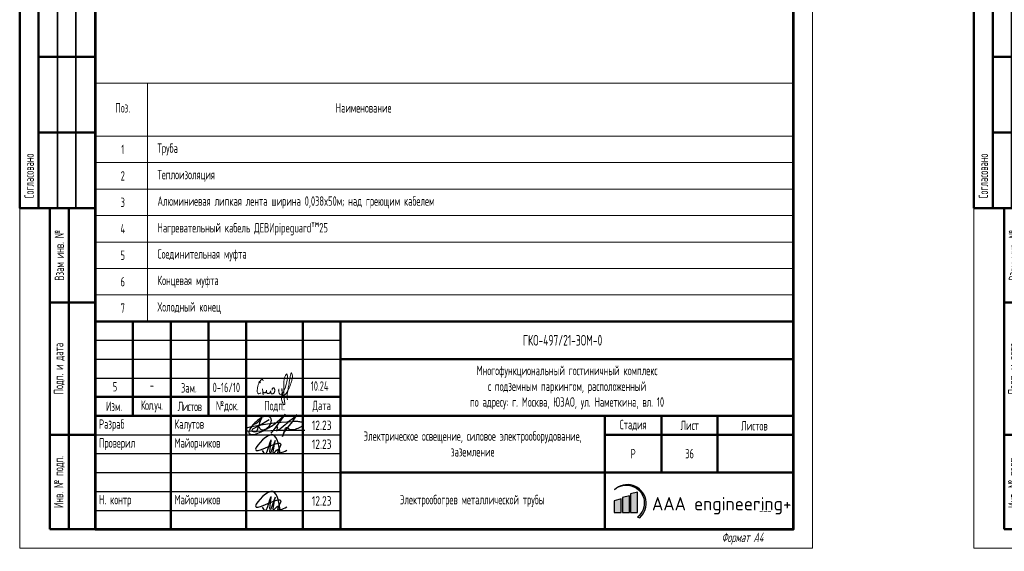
# Model space of a CAD drawing. Header units: millimetres. Extents: x -101899 to 582947, y -77476 to 345289.
# Tile 41 of 100: x 244863 to 270945, y -44328 to -30262. Entities that reach past the tile are written whole.
import ezdxf

# ---------------------------------------------------------------- set-up
doc = ezdxf.new("R2010")
doc.units = ezdxf.units.MM
doc.layers.add('A-____-NOTE-TEXT', color=5, linetype='Continuous', lineweight=5, true_color=0x0000ff)
doc.layers.add('pecat', color=7, linetype='Continuous')
for name, color, linetype, lineweight in [('ДЕВИ', 7, 'Continuous', 0), ('текст', 7, 'Continuous', 20), ('ФОРМАТ', 7, 'Continuous', 18)]:
    doc.layers.add(name, color=color, linetype=linetype, lineweight=lineweight)
doc.styles.add('$_Electrical_gost', font='cs_gost2304.shx', dxfattribs={"width": 0.8})
doc.styles.add('ДЕВИ', font='CS_Gost2304.shx', dxfattribs={"width": 0.8})
doc.styles.add('ЕСКД', font='cs_gost2304.shx', dxfattribs={"oblique": 15, "height": 2.5})
doc.styles.add('ЭН', font='GOST_Common.ttf')

# ---------------------------------------------------------------- blocks, each defined once
blk = doc.blocks.new('А.Майорчиков')
at = {"layer": 'pecat', "color": 0, "linetype": 'ByBlock', "lineweight": -2}
for points in [[(9.15, 0.19), (6.53, 5.2), (2.48, 0.9), (9.34, 2.54), (8.41, 0.28), (10.98, 0.93)], [(4.13, 0.87), (4.88, 0.03), (6.46, 3.37), (6.66, 3.84)], [(7.72, 3.61), (6.35, 0.21), (6.57, 3.01), (6.66, 3.84)], [(7.72, 3.61), (7.56, 0.35), (8.6, 1.07), (9.07, 0.08), (9.15, 0.19)]]:
    blk.add_spline(points, degree=3, dxfattribs=at)
blk = doc.blocks.new('Штамп 3')
at = {"true_color": 0x504d51}
h = blk.add_hatch(color=251, dxfattribs=at)
h.dxf.hatch_style = 1
h.paths.add_polyline_path([(137.54, 10.47, -1.033512), (143.66, 3.22), (144.25, 3.04, 1.014927)])
h = blk.add_hatch(color=251, dxfattribs=at)
h.dxf.hatch_style = 1
h.paths.add_polyline_path([(139.35, 8.01), (137.5, 7.53), (137.5, 4.41), (139.35, 4.41)])
at = {"true_color": 0x4b2401}
h = blk.add_hatch(color=38, dxfattribs=at)
h.dxf.hatch_style = 1
h.paths.add_polyline_path([(141.51, 8.85), (139.66, 8.38), (139.66, 4.41), (141.51, 4.41)])
at = {"true_color": 0x139b48}
h = blk.add_hatch(color=114, dxfattribs=at)
h.dxf.hatch_style = 1
h.paths.add_polyline_path([(143.68, 9.85), (141.83, 9.38), (141.83, 4.41), (143.68, 4.41)])
at = {"linetype": 'ByBlock', "lineweight": 25}
blk.add_line((135, 0), (135, 0), dxfattribs=at)
at = {"color": 5, "ltscale": 100}
for points in [[(43.28, 27.38, 0.103904), (43.61, 26.69, 0.235071), (44.38, 26.28, 0.161521), (45.57, 26.81, 0.128808), (46.54, 27.99, 0.085182), (46.66, 28.82, 0.175378), (46.38, 29.61, 0.191596), (45.16, 29.94, 0.119018), (43.97, 29.48, 0.027118), (42.7, 28.54, 0.092445), (41.23, 26.84, 0.062634), (40.74, 25.89, 0.335684), (40.97, 25.21, 0.174698), (42.44, 25.15), (44.15, 25.89, 0.034647), (46.69, 27.31), (47.64, 28), (48.92, 29.08), (50.31, 30.49), (47.42, 26.46), (46.54, 25.39), (48.03, 27.11, -0.763325), (48.26, 27.01, -0.065177), (48.21, 26.72), (48.01, 26.02, 0.052351), (49.3, 26.83), (50.32, 27.69, 0.026697), (51.22, 28.47), (52.49, 29.48), (53.41, 30.32), (52.14, 28.45), (50.92, 26.96), (50.06, 25.73), (49.59, 24.51), (50.42, 26.7, -0.553862), (51.03, 26.84, 0.092612), (51.49, 26.49, 0.087518), (52.39, 26.36, 0.069253), (53.77, 26.75), (54.45, 27.11, 0.092964), (55.08, 27.61, 0.484334), (54.76, 28.29, 0.050486), (53.71, 28.47, 0.039715), (52.14, 28.45), (49.26, 28.25), (47.98, 28.16), (43.93, 27.58), (40.97, 26.99), (40.04, 26.73, 0.32462), (39.87, 26.35, 0.275801), (40.35, 26.05), (42.4, 25.92), (46.49, 26.17), (48.37, 26.19), (50.82, 26.22), (52.6, 26.25), (55.53, 26.2)], [(41.88, 27.72, 0.186939), (44.01, 29.4, 0.016559), (42.83, 26.04, -0.458633), (41.69, 25.89, -0.463695), (41.8, 26.56), (43.59, 27.58), (46.05, 29.06)]]:
    blk.add_lwpolyline(points, format="xyb", dxfattribs=at)
at = {"color": 251, "true_color": 0x504d51}
blk.add_lwpolyline([(137.54, 10.47, -1.033512), (143.66, 3.22), (144.25, 3.04, 1.014927), (137.54, 10.47)], format="xyb", dxfattribs=at)
blk.add_lwpolyline([(137.5, 4.41), (139.35, 4.41), (139.35, 8.01), (137.5, 7.53)], close=True, dxfattribs=at)
at = {"color": 38, "true_color": 0x4b2401}
blk.add_lwpolyline([(139.66, 4.41), (141.51, 4.41), (141.51, 8.85), (139.66, 8.38)], close=True, dxfattribs=at)
at = {"color": 114, "true_color": 0x139b48}
blk.add_lwpolyline([(141.83, 4.41), (143.68, 4.41), (143.68, 9.85), (141.83, 9.38)], close=True, dxfattribs=at)
at = {"layer": 'A-____-NOTE-TEXT'}
for points, knots in [([(44.53, 39.28), (44.49, 39.43), (44.4, 39.78), (44.11, 39.68), (43.84, 39.45), (43.63, 39.23), (43.58, 38.99), (43.67, 38.54), (43.83, 38.88), (43.61, 39.2), (43.45, 39.01), (43.3, 38.55), (43.18, 38.23), (43.08, 37.93), (43.03, 37.52), (42.98, 37.09), (42.91, 36.62), (42.96, 36.22), (43.17, 35.89), (43.48, 35.7), (43.74, 35.95), (43.88, 36.08)], [0, 0, 0, 0, 0.00156145, 0.00237391, 0.00318637, 0.00426225, 0.00533812, 0.00576408, 0.00720477, 0.00786618, 0.00889718, 0.00992817, 0.01103358, 0.01213898, 0.01353242, 0.01492586, 0.01652142, 0.01811698, 0.01894265, 0.01976832, 0.02164005, 0.02164005, 0.02164005, 0.02164005]), ([(48.75, 37.09), (48.7, 37.05), (48.57, 36.95), (48.63, 36.52), (48.59, 36.03), (49.14, 35.51), (49.57, 35.95), (49.51, 36.46), (49.47, 37.89), (49.46, 36.19), (49.63, 35.67), (49.68, 35.38), (49.27, 35.28), (50.23, 36.8), (50.37, 37.75), (50.97, 39.29), (50.92, 41.89), (49.94, 39.75), (50.01, 38.17), (49.88, 35.84), (50.17, 34.09), (50.27, 33.12), (49.99, 32.66), (49.36, 34.06), (49.38, 34.61), (49.34, 35.4), (50.05, 35.34), (50.78, 36.08), (51.39, 37.28), (51.82, 38.53), (52.18, 39.71), (52.33, 40.51), (51.91, 41.77), (51.4, 38.97), (51.25, 37.73), (50.74, 35.55), (50.86, 34.63), (50.91, 34.28)], [0, 0, 0, 0, 0.171393, 0.462094, 1.155737, 1.720369, 2.134476, 2.581555, 3.413728, 4.727463, 4.955197, 5.268252, 5.386123, 5.974734, 8.275816, 9.709852, 11.379458, 12.738559, 14.08585, 16.758326, 19.400492, 19.4584, 19.701898, 20.658885, 22.005926, 22.211787, 22.746414, 23.520346, 25.302356, 26.708962, 27.532365, 28.93512, 29.430518, 30.452004, 33.845551, 35.598043, 36.6598, 36.6598, 36.6598, 36.6598]), ([(44.33, 37.12), (44.34, 36.99), (44.39, 36.61), (44.46, 36.08), (44.5, 35.72), (44.52, 35.51), (44.45, 35.73), (44.39, 36.07), (44.41, 36.29), (44.58, 36.24), (44.82, 36.11), (45.03, 36.08), (45.22, 36.26), (45.35, 36.56), (45.44, 36.91), (45.38, 36.75), (45.33, 36.42), (45.33, 36.24), (45.46, 36.06), (45.66, 35.94), (45.87, 35.9), (46.09, 35.95), (46.27, 36.07), (46.39, 36.24), (46.45, 36.44), (46.49, 36.8), (46.47, 36.56), (46.49, 36.24), (46.53, 36.04), (46.62, 35.87), (46.81, 35.79), (47.06, 35.82), (47.27, 35.92), (47.4, 36.07), (47.48, 36.24), (47.53, 36.42), (47.56, 36.6), (47.58, 36.79), (47.57, 36.99), (47.51, 37.17), (47.4, 37.33), (47.22, 37.47), (47, 37.39), (46.85, 37.11), (46.88, 36.89), (46.89, 36.76)], [0, 0, 0, 0, 0.00129405, 0.00258809, 0.00323512, 0.00420565, 0.00547717, 0.00607914, 0.0066811, 0.00758406, 0.00823518, 0.00880474, 0.0093743, 0.01024675, 0.01089139, 0.01218066, 0.01264098, 0.01336454, 0.01415422, 0.01479727, 0.01544031, 0.01613694, 0.01683356, 0.01735602, 0.01787849, 0.01835135, 0.01966146, 0.0200997, 0.02060927, 0.02137362, 0.02213797, 0.02294275, 0.02354633, 0.0242984, 0.02484929, 0.02540017, 0.02595105, 0.02656826, 0.02718548, 0.0278027, 0.02841992, 0.02901094, 0.02976194, 0.0305756, 0.03182741, 0.03182741, 0.03182741, 0.03182741])]:
    blk.add_open_spline(points, degree=3, knots=knots, dxfattribs=at)
at = {"layer": 'ФОРМАТ', "lineweight": 50}
for p, q in [((10, 55), (10, 30)), ((20, 0), (20, 55)), ((30, 55), (30, 30)), ((40, 0), (40, 55)), ((55, 55), (55, 0)), ((65, 0), (65, 55)), ((65, 45), (185, 45)), ((0, 35), (65, 35)), ((0, 30), (185, 30)), ((135, 30), (135, 0)), ((150, 15), (150, 30)), ((164.88, 30), (164.88, 15)), ((135, 25), (185, 25)), ((65, 15), (185, 15))]:
    blk.add_line(p, q, dxfattribs=at)
at = {"layer": 'ФОРМАТ', "lineweight": 30}
for p, q in [((0, 50), (65, 50)), ((0, 45), (65, 45)), ((0, 40), (65, 40)), ((0, 25), (65, 25)), ((0, 20), (65, 20)), ((0, 15), (65, 15)), ((0, 10), (65, 10)), ((0, 5), (65, 5))]:
    blk.add_line(p, q, dxfattribs=at)
at = {"layer": 'ФОРМАТ', "lineweight": 15}
blk.add_line((150, 30), (135, 30), dxfattribs=at)
at = {"layer": 'ФОРМАТ', "lineweight": 50}
blk.add_lwpolyline([(185, 0), (0, 0), (0, 55), (185, 55)], close=True, dxfattribs=at)
at = {"color": 5, "ltscale": 100, "xscale": 0.96, "yscale": 0.96, "zscale": 0.96}
for p in [(40.23, 20), (40.23, 5)]:
    blk.add_blockref('А.Майорчиков', p, dxfattribs=at)
at = {"insert": (147.49, 8.5), "char_height": 3.5, "attachment_point": 1, "style": 'ЭН'}
blk.add_mtext('AAA engineering+', dxfattribs=at)
at = {"layer": 'текст', "char_height": 2.5, "style": '$_Electrical_gost'}
for s, insert, width, attachment_point in [('{\\H1.125x;ГКО-497/21-ЭОМ-0}', (113.3, 50), 34.3745, 4), ('Многофункциональный гостиничный комплекс\\Pс подземным паркингом, расположенный\\Pпо адресу: г. Москва, ЮЗАО, ул. Наметкина, вл. 10', (125, 37.5), 109.4637, 5), ('-', (14.48, 39.38), 2.8011, 1), ('Зам.', (22.74, 37.41), 5.9535, 4), ('{\\W0.7;0-16/10}', (31.1, 37.51), 7.9811, 4), ('Изм.', (5, 32.5), 10, 5), ('№док.', (35, 32.5), 10, 5), ('Подп.', (47.5, 32.5), 15, 5), ('Дата', (60, 32.5), 10, 5), ('{\\T0.9;Кол.уч.}', (15, 32.5), 10, 5), ('{\\T0.9;Листов}', (25, 32.5), 10, 5), (' Разраб', (0, 27.5), 20, 4), (' Калутов', (20, 27.5), 20, 4), ('{\\W0.9;12.23}', (60, 27.5), 10, 5), ('Стадия', (142.5, 27.5), 15, 5), ('Лист', (157.5, 27.5), 15, 5), ('Листов', (174.63, 27.37), 20, 5), ('Электрическое освещение, силовое электрооборудование,\\Pзаземление', (100, 22.58), 70, 5), (' Проверил', (0, 22.5), 20, 4), ('{\\W0.9;12.23}', (60, 22.5), 10, 5), (' Майорчиков', (20, 22.5), 20, 4), ('Р', (142.5, 20), 15, 5), (' Н. контр', (0, 7.5), 20, 4), ('{\\W0.9;12.23}', (60, 7.5), 10, 5), (' Майорчиков', (20, 7.5), 20, 4)]:
    blk.add_mtext(s, dxfattribs=dict(at, insert=insert, width=width, attachment_point=attachment_point))
at = {"layer": 'текст', "char_height": 2.5, "attachment_point": 1, "style": '$_Electrical_gost'}
for s, width, insert in [('\\pxsm1.5;10.24', 5.8481, (57.1, 39.14)), ('\\pxsm1.5;5', 2.5, (4.66, 38.96))]:
    blk.add_mtext_dynamic_manual_height_columns(s, width=width, gutter_width=1000, heights=[0], dxfattribs=dict(at, insert=insert))
blk = doc.blocks.new('*U352')
at = {"layer": 'ФОРМАТ', "lineweight": 50}
for p, q in [((5, 155), (5, 90)), ((5, 145), (20, 145)), ((5, 130), (20, 130)), ((5, 110), (20, 110)), ((8, 65), (8, 90)), ((13, 5), (13, 90)), ((8, 30), (8, 65)), ((8, 65), (20, 65)), ((8, 5), (8, 30)), ((8, 30), (20, 30)), ((20, 5), (8, 5))]:
    blk.add_line(p, q, dxfattribs=at)
at = {"layer": 'ФОРМАТ', "lineweight": 35}
for p, q in [((10, 155), (10, 90)), ((14.84, 155), (14.84, 90)), ((8, 90), (20, 90)), ((8, 90), (20, 90))]:
    blk.add_line(p, q, dxfattribs=at)
at = {"layer": 'ФОРМАТ'}
blk.add_lwpolyline([(0, 297), (210, 297), (210, 0), (0, 0)], close=True, dxfattribs=at)
at = {"layer": 'ФОРМАТ', "lineweight": 53}
blk.add_lwpolyline([(20, 5), (205, 5), (205, 292), (20, 292)], close=True, dxfattribs=at)
at = {"layer": 'ФОРМАТ', "lineweight": 50}
blk.add_lwpolyline([(20, 90), (0, 90), (0, 155), (20, 155)], dxfattribs=at)
at = {"layer": 'ФОРМАТ', "lineweight": 15, "char_height": 2.5, "rotation": 90, "style": '$_Electrical_gost'}
for s, insert, width, attachment_point in [('\\pxl1,t1;Согласовано', (2.5, 90), 65, 4), ('Взам инв. №', (10.5, 77.5), 25, 5), ('Подп. и дата', (10.5, 47.5), 35, 5), ('Инв. № подп.', (10.5, 17.5), 25, 5)]:
    blk.add_mtext(s, dxfattribs=dict(at, insert=insert, width=width, attachment_point=attachment_point))
at = {"layer": 'ФОРМАТ', "lineweight": 15, "insert": (180.87, 2.5), "char_height": 2.5, "width": 24.296, "attachment_point": 4, "style": '$_Electrical_gost'}
blk.add_mtext('\\pi5;{\\Q15;Формат А4}', dxfattribs=at)

msp = doc.modelspace()

# ---------------------------------------------------------------- linework, layer by layer
at = {"layer": 'ДЕВИ', "lineweight": 5}
for p, q in [((248247.3, -31944.3), (248247.3, -33344.3)), ((248247.1, -32644.3), (248247.1, -38244.3)), ((246862.6, -33344.3), (265362.6, -33344.3)), ((246862.8, -34044.3), (265362.8, -34044.3)), ((246862.8, -34744.3), (265362.8, -34744.3)), ((246862.8, -35444.3), (265362.8, -35444.3)), ((246862.8, -36144.3), (265362.8, -36144.3)), ((246862.8, -36144.3), (265362.8, -36144.3)), ((246862.8, -36844.3), (265362.8, -36844.3)), ((246862.8, -37544.3), (265362.8, -37544.3))]:
    msp.add_line(p, q, dxfattribs=at)
at = {"layer": 'ДЕВИ', "color": 7, "lineweight": 5}
msp.add_lwpolyline([(246862.8, -31944.3), (265362.8, -31944.3)], dxfattribs=at)

# ---------------------------------------------------------------- block references
at = {"xscale": 100, "yscale": 100, "zscale": 100}
for name, p in [('*U352', (244862.8, -44244.3)), ('*U352', (270139.6, -44244.3)), ('Штамп 3', (246862.8, -43744.3))]:
    msp.add_blockref(name, p, dxfattribs=at)

# ---------------------------------------------------------------- texts
at = {"layer": 'ДЕВИ', "lineweight": 5, "char_height": 250, "style": 'ДЕВИ'}
for s, insert, width, attachment_point in [('Поз.', (247593.3, -32594.3), 1005.609, 5), ('Наименование', (253972.9, -32594.3), 3750.137, 5), ('1', (247593.3, -33694.3), 171.682, 5), ('Труба', (248513.2, -33694.3), 10919.579, 4), ('2', (247593.3, -34394.3), 186.141, 5), ('Теплоизоляция', (248513.2, -34394.3), 10919.579, 4), ('3', (247593.3, -35094.3), 213.859, 5), ('Алюминиевая липкая лента {\\C0;ширина 0,038x50м}; над греющим кабелем', (248513.1, -35094.3), 15773.34, 4), ('4', (247593.3, -35794.3), 186.141, 5), ('Нагревательный кабель ДЕВИpipeguard{\\H1.0833x;™}25 ', (248513.1, -35794.3), 10919.579, 4), ('5', (247593.3, -36494.3), 186.141, 5), ('Соединительная муфта', (248513.1, -36494.3), 10919.579, 4), ('6', (247593.3, -37194.3), 186.141, 5), ('Концевая муфта', (248513.1, -37194.3), 10919.579, 4), ('7', (247593.3, -37894.3), 186.141, 5), ('Холодный конец', (248513.1, -37894.3), 10919.579, 4)]:
    msp.add_mtext(s, dxfattribs=dict(at, insert=insert, width=width, attachment_point=attachment_point))
at = {"layer": 'ДЕВИ', "insert": (264612.8, -43244.3), "char_height": 250, "width": 1500, "attachment_point": 5, "style": 'ДЕВИ'}
msp.add_mtext('---', dxfattribs=at)
at = {"layer": 'текст', "char_height": 250, "attachment_point": 5}
for s, insert, width, style in [('36', (262606.5, -41744.3), 1487.511, '$_Electrical_gost'), ('{\\Q0;\\W0.8;\\C7;Электрообогрев металлической трубы}', (256851.2, -42994.3), 6693.487, 'ЕСКД')]:
    msp.add_mtext(s, dxfattribs=dict(at, insert=insert, width=width, style=style))

doc.saveas('drawing.dxf')
